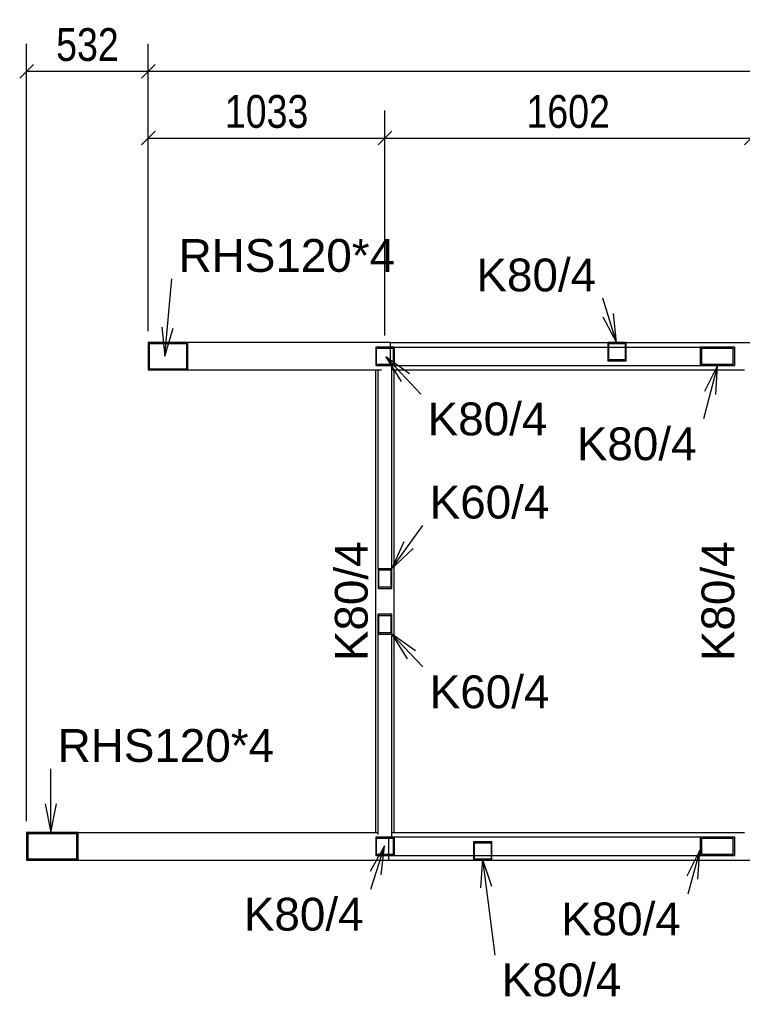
# Model space of a CAD drawing. Header units: millimetres. Extents: x 30 to 208467, y 44 to 15445.
# Tile 10 of 61: x 62788 to 65945, y 2303 to 6602. Entities that reach past the tile are written whole.
import ezdxf

# ---------------------------------------------------------------- set-up
doc = ezdxf.new("R2010")
doc.units = ezdxf.units.MM
doc.styles.add('Arial', font='ARIAL.TTF', dxfattribs={"height": 0.2})
doc.styles.add('Arial Narrow', font='ARIALN.TTF', dxfattribs={"height": 0.2})

# ---------------------------------------------------------------- blocks, each defined once
blk = doc.blocks.new('Part-33518 - 33475')
at = {"color": 7}
for p, q in [((64343.4, 3052.6), (64343.4, 5072.6)), ((64423.4, 3052.6), (64423.4, 5072.6))]:
    blk.add_line(p, q, dxfattribs=at)
blk = doc.blocks.new('Part-33519 - 33475')
h = blk.add_hatch(color=6)
h.paths.add_polyline_path([(64423.4, 3032.6), (64343.4, 3032.6), (64343.4, 2952.6), (64423.4, 2952.6)])
h.paths.add_polyline_path([(64347.4, 2956.6), (64347.4, 3028.6), (64419.4, 3028.6), (64419.4, 2956.6)])
at = {"color": 7}
for p, q in [((64423.4, 3032.6), (64343.4, 3032.6)), ((64343.4, 3032.6), (64343.4, 2952.6)), ((64347.4, 2956.6), (64347.4, 3028.6)), ((64347.4, 3028.6), (64419.4, 3028.6)), ((64419.4, 3028.6), (64419.4, 2956.6)), ((64423.4, 2952.6), (64423.4, 3032.6)), ((64343.4, 2952.6), (64423.4, 2952.6)), ((64419.4, 2956.6), (64347.4, 2956.6))]:
    blk.add_line(p, q, dxfattribs=at)
blk = doc.blocks.new('Part-33524 - 33475')
h = blk.add_hatch(color=6)
h.paths.add_polyline_path([(65911.5, 3032.6), (65760.5, 3032.6), (65760.5, 2952.6), (65911.5, 2952.6)])
h.paths.add_polyline_path([(65768, 2956.6), (65768, 3028.6), (65904, 3028.6), (65904, 2956.6)])
at = {"color": 7}
for p, q in [((65760.5, 3032.6), (64424.4, 3032.6)), ((64424.4, 3032.6), (64424.4, 2952.6)), ((65911.5, 3032.6), (65760.5, 3032.6)), ((65760.5, 3032.6), (65760.5, 2952.6)), ((65768, 2956.6), (65768, 3028.6)), ((65768, 3028.6), (65904, 3028.6)), ((65904, 3028.6), (65904, 2956.6)), ((65911.5, 2952.6), (65911.5, 3032.6)), ((64424.4, 2952.6), (64771.1, 2952.6)), ((64775.1, 2952.6), (64847.1, 2952.6)), ((64851.1, 2952.6), (65760.5, 2952.6)), ((65760.5, 2952.6), (65911.5, 2952.6)), ((65904, 2956.6), (65768, 2956.6))]:
    blk.add_line(p, q, dxfattribs=at)
blk = doc.blocks.new('Part-33525 - 33475')
h = blk.add_hatch(color=6)
h.paths.add_polyline_path([(63044.1, 3052.6), (62817.5, 3052.6), (62817.5, 2932.6), (63044.1, 2932.6)])
h.paths.add_polyline_path([(62825.1, 2936.6), (62825.1, 3048.6), (63036.6, 3048.6), (63036.6, 2936.6)])
at = {"color": 7}
for p, q in [((63044.1, 3052.6), (62817.5, 3052.6)), ((62817.5, 3052.6), (62817.5, 2932.6)), ((63044.1, 3052.6), (64353.4, 3052.6)), ((63044.1, 2932.6), (63044.1, 3052.6)), ((62825.1, 2936.6), (62825.1, 3048.6)), ((62825.1, 3048.6), (63036.6, 3048.6)), ((63036.6, 3048.6), (63036.6, 2936.6)), ((64400.5, 3032.6), (64400.5, 3033.6)), ((64400.5, 2956.6), (64400.5, 3028.6)), ((62817.5, 2932.6), (63044.1, 2932.6)), ((63036.6, 2936.6), (62825.1, 2936.6)), ((63044.1, 2932.6), (64400.5, 2932.6)), ((64400.5, 2932.6), (64400.5, 2952.6))]:
    blk.add_line(p, q, dxfattribs=at)
blk = doc.blocks.new('Part-33531 - 33475')
h = blk.add_hatch(color=6)
h.paths.add_polyline_path([(63523.2, 5192.6), (63349.7, 5192.6), (63349.7, 5072.6), (63523.2, 5072.6)])
h.paths.add_polyline_path([(63355.5, 5076.6), (63355.5, 5188.6), (63517.4, 5188.6), (63517.4, 5076.6)])
at = {"color": 7}
for p, q in [((63523.2, 5192.6), (63349.7, 5192.6)), ((63349.7, 5192.6), (63349.7, 5072.6)), ((63355.5, 5076.6), (63355.5, 5188.6)), ((63355.5, 5188.6), (63517.4, 5188.6)), ((63517.4, 5188.6), (63517.4, 5076.6)), ((64407.5, 5192.6), (63523.2, 5192.6)), ((63523.2, 5072.6), (63523.2, 5192.6)), ((64407.5, 5172.6), (64407.5, 5192.6)), ((64407.5, 5096.6), (64407.5, 5168.6)), ((63517.4, 5076.6), (63355.5, 5076.6)), ((64407.5, 5091.6), (64407.5, 5092.6)), ((63349.7, 5072.6), (63523.2, 5072.6)), ((63523.2, 5072.6), (64368.8, 5072.6))]:
    blk.add_line(p, q, dxfattribs=at)
blk = doc.blocks.new('Part-33541 - 33475')
h = blk.add_hatch(color=6)
h.paths.add_polyline_path([(64423.4, 5172.6), (64343.4, 5172.6), (64343.4, 5092.6), (64423.4, 5092.6)])
h.paths.add_polyline_path([(64347.4, 5096.6), (64347.4, 5168.6), (64419.4, 5168.6), (64419.4, 5096.6)])
at = {"color": 7}
for p, q in [((64423.4, 5172.6), (64343.4, 5172.6)), ((64343.4, 5172.6), (64343.4, 5092.6)), ((64347.4, 5096.6), (64347.4, 5168.6)), ((64347.4, 5168.6), (64419.4, 5168.6)), ((64419.4, 5168.6), (64419.4, 5096.6)), ((64423.4, 5092.6), (64423.4, 5172.6)), ((64343.4, 5092.6), (64423.4, 5092.6)), ((64419.4, 5096.6), (64347.4, 5096.6))]:
    blk.add_line(p, q, dxfattribs=at)
blk = doc.blocks.new('Part-33563 - 33475')
h = blk.add_hatch(color=6)
h.paths.add_polyline_path([(64413.4, 4007.1), (64353.4, 4007.1), (64353.4, 3919.2), (64413.4, 3919.2)])
h.paths.add_polyline_path([(64357.4, 3925), (64357.4, 4001.2), (64409.4, 4001.2), (64409.4, 3925)])
at = {"color": 7}
for p, q in [((64353.4, 3919.2), (64353.4, 4007.1)), ((64413.4, 4007.1), (64353.4, 4007.1)), ((64357.4, 3925), (64357.4, 4001.2)), ((64357.4, 4001.2), (64409.4, 4001.2)), ((64409.4, 4001.2), (64409.4, 3925)), ((64413.4, 3919.2), (64413.4, 4007.1)), ((64353.4, 3044.4), (64353.4, 3919.2)), ((64353.4, 3919.2), (64413.4, 3919.2)), ((64409.4, 3925), (64357.4, 3925)), ((64413.4, 3033.6), (64413.4, 3919.2)), ((64369.5, 3033.6), (64413.4, 3033.6))]:
    blk.add_line(p, q, dxfattribs=at)
blk = doc.blocks.new('Part-33564 - 33475')
h = blk.add_hatch(color=6)
h.paths.add_polyline_path([(64413.4, 4206.1), (64353.4, 4206.1), (64353.4, 4118.2), (64413.4, 4118.2)])
h.paths.add_polyline_path([(64357.4, 4124.1), (64357.4, 4200.2), (64409.4, 4200.2), (64409.4, 4124.1)])
at = {"color": 7}
for p, q in [((64387.3, 5091.6), (64413.4, 5091.6)), ((64413.4, 4206.1), (64413.4, 5091.6)), ((64353.4, 4206.1), (64353.4, 5072.6)), ((64353.4, 4206.1), (64413.4, 4206.1)), ((64353.4, 4206.1), (64353.4, 4118.2)), ((64357.4, 4124.1), (64357.4, 4200.2)), ((64357.4, 4200.2), (64409.4, 4200.2)), ((64409.4, 4200.2), (64409.4, 4124.1)), ((64413.4, 4118.2), (64413.4, 4206.1)), ((64353.4, 4118.2), (64413.4, 4118.2)), ((64409.4, 4124.1), (64357.4, 4124.1))]:
    blk.add_line(p, q, dxfattribs=at)
blk = doc.blocks.new('Part-33669 - 33475')
at = {"color": 7}
for p, q in [((64413.4, 3052.6), (65954.9, 3052.6)), ((66014.9, 3052.6), (67556.4, 3052.6)), ((67616.4, 3052.6), (68789.7, 3052.6)), ((68920.4, 3052.6), (69087.4, 3052.6)), ((64400.5, 3032.6), (64400.5, 3033.6)), ((64400.5, 2956.6), (64400.5, 3028.6)), ((64400.5, 2932.6), (64400.5, 2952.6)), ((64400.5, 2932.6), (64771.1, 2932.6)), ((64851.1, 2932.6), (68789.7, 2932.6)), ((68920.4, 2932.6), (69087.4, 2932.6))]:
    blk.add_line(p, q, dxfattribs=at)
blk = doc.blocks.new('Part-33687 - 33475')
at = {"color": 7}
for p, q in [((64407.5, 5172.6), (64407.5, 5192.6)), ((64407.5, 5192.6), (65357.1, 5192.6)), ((64407.5, 5096.6), (64407.5, 5168.6)), ((65437.1, 5192.6), (68789.7, 5192.6)), ((68920.4, 5192.6), (69087.4, 5192.6)), ((64407.5, 5091.6), (64407.5, 5092.6)), ((64413.4, 5072.6), (65954.9, 5072.6)), ((66014.9, 5072.6), (67556.4, 5072.6)), ((67616.4, 5072.6), (68789.7, 5072.6)), ((68920.4, 5072.6), (69087.4, 5072.6))]:
    blk.add_line(p, q, dxfattribs=at)
blk = doc.blocks.new('Part-33784 - 33475')
h = blk.add_hatch(color=6)
h.paths.add_polyline_path([(65911.5, 5172.6), (65760.5, 5172.6), (65760.5, 5092.6), (65911.5, 5092.6)])
h.paths.add_polyline_path([(65768, 5096.6), (65768, 5168.6), (65904, 5168.6), (65904, 5096.6)])
at = {"color": 7}
for p, q in [((64424.4, 5172.6), (65357.1, 5172.6)), ((64424.4, 5172.6), (64424.4, 5092.6)), ((65361.1, 5172.6), (65433.1, 5172.6)), ((65437.1, 5172.6), (65760.5, 5172.6)), ((65911.5, 5172.6), (65760.5, 5172.6)), ((65760.5, 5172.6), (65760.5, 5092.6)), ((65768, 5096.6), (65768, 5168.6)), ((65768, 5168.6), (65904, 5168.6)), ((65904, 5168.6), (65904, 5096.6)), ((65911.5, 5092.6), (65911.5, 5172.6)), ((64424.4, 5092.6), (65760.5, 5092.6)), ((65760.5, 5092.6), (65911.5, 5092.6)), ((65904, 5096.6), (65768, 5096.6))]:
    blk.add_line(p, q, dxfattribs=at)
blk = doc.blocks.new('Part-58736 - 33475')
h = blk.add_hatch(color=6)
h.paths.add_polyline_path([(64851.1, 3012.6), (64771.1, 3012.6), (64771.1, 2932.6), (64851.1, 2932.6)])
h.paths.add_polyline_path([(64775.1, 2936.6), (64775.1, 3008.6), (64847.1, 3008.6), (64847.1, 2936.6)])
at = {"color": 7}
for p, q in [((64851.1, 3012.6), (64771.1, 3012.6)), ((64771.1, 3012.6), (64771.1, 2932.6)), ((64851.1, 2932.6), (64851.1, 3012.6)), ((64775.1, 2936.6), (64775.1, 3008.6)), ((64775.1, 3008.6), (64847.1, 3008.6)), ((64847.1, 3008.6), (64847.1, 2936.6)), ((64771.1, 2932.6), (64851.1, 2932.6)), ((64847.1, 2936.6), (64775.1, 2936.6))]:
    blk.add_line(p, q, dxfattribs=at)
blk = doc.blocks.new('Part-58739 - 33475')
h = blk.add_hatch(color=6)
h.paths.add_polyline_path([(65437.1, 5192.6), (65357.1, 5192.6), (65357.1, 5112.6), (65437.1, 5112.6)])
h.paths.add_polyline_path([(65361.1, 5116.6), (65361.1, 5188.6), (65433.1, 5188.6), (65433.1, 5116.6)])
at = {"color": 7}
for p, q in [((65437.1, 5192.6), (65357.1, 5192.6)), ((65357.1, 5192.6), (65357.1, 5112.6)), ((65361.1, 5116.6), (65361.1, 5188.6)), ((65361.1, 5188.6), (65433.1, 5188.6)), ((65433.1, 5188.6), (65433.1, 5116.6)), ((65437.1, 5112.6), (65437.1, 5192.6)), ((65433.1, 5116.6), (65361.1, 5116.6)), ((65357.1, 5112.6), (65437.1, 5112.6))]:
    blk.add_line(p, q, dxfattribs=at)
blk = doc.blocks.new('StraightDimension-38040 - 33475')
at = {"color": 174}
for p, q in [((63350, 5242.6), (63350, 6497.2)), ((63380, 6407.2), (63320, 6347.2)), ((63350, 6377.2), (81983.5, 6377.2))]:
    blk.add_line(p, q, dxfattribs=at)
blk = doc.blocks.new('StraightDimension-58892 - 33475')
at = {"color": 174}
for p, q in [((63350, 5242.6), (63350, 6205.1)), ((64383.4, 5222.6), (64383.4, 6205.1)), ((63380, 6115.1), (63320, 6055.1)), ((64353.4, 6055.1), (64413.4, 6115.1)), ((63350, 6085.1), (64383.4, 6085.1))]:
    blk.add_line(p, q, dxfattribs=at)
at = {"color": 30, "style": 'Arial Narrow'}
blk.add_text('1033', height=143.16, dxfattribs=at).set_placement((63684.3, 6130.1))
blk = doc.blocks.new('StraightDimension-58891 - 33475')
at = {"color": 174}
for p, q in [((64383.4, 5222.6), (64383.4, 6205.1)), ((65984.9, 5218.6), (65984.9, 6205.1)), ((64413.4, 6115.1), (64353.4, 6055.1)), ((65954.9, 6055.1), (66014.9, 6115.1)), ((64383.4, 6085.1), (65984.9, 6085.1))]:
    blk.add_line(p, q, dxfattribs=at)
at = {"color": 30, "style": 'Arial Narrow'}
blk.add_text('1602', height=143.16, dxfattribs=at).set_placement((65001.8, 6130.1))
blk = doc.blocks.new('StraightDimension-38041 - 33475')
at = {"color": 174}
for p, q in [((62818, 3102.6), (62818, 6497.2)), ((63350, 5242.6), (63350, 6497.2)), ((62848, 6407.2), (62788, 6347.2)), ((63320, 6347.2), (63380, 6407.2)), ((62818, 6377.2), (63350, 6377.2))]:
    blk.add_line(p, q, dxfattribs=at)
at = {"color": 30, "style": 'Arial Narrow'}
blk.add_text('532', height=143.16, dxfattribs=at).set_placement((62947.3, 6422.2))
blk = doc.blocks.new('Mark-33911 - 33475')
at = {"color": 136}
for p, q in [((62924, 3052.6), (62924, 3331.4)), ((62899, 3177.6), (62924, 3052.6)), ((62924, 3052.6), (62949, 3177.6))]:
    blk.add_line(p, q, dxfattribs=at)
at = {"color": 30, "style": 'Arial'}
blk.add_text('RHS120*4', height=143.26, dxfattribs=at).set_placement((62954, 3361.4))
blk = doc.blocks.new('Mark-33894 - 33475')
at = {"color": 30, "style": 'Arial'}
blk.add_text('K80/4', height=143.26, rotation=90.0002, dxfattribs=at).set_placement((65909.9, 3801.2))
blk = doc.blocks.new('Mark-33906 - 33475')
at = {"color": 30, "style": 'Arial'}
blk.add_text('K80/4', height=143.26, rotation=90.0002, dxfattribs=at).set_placement((64308.4, 3801.2))
blk = doc.blocks.new('Mark-33907 - 33475')
at = {"color": 136}
for p, q in [((64381.7, 2994.4), (64319.4, 2883.2)), ((64381.7, 2994.4), (64320.2, 2804.7)), ((64366.9, 2867.8), (64381.7, 2994.4))]:
    blk.add_line(p, q, dxfattribs=at)
at = {"color": 30, "style": 'Arial'}
blk.add_text('K80/4', height=143.26, dxfattribs=at).set_placement((63767.4, 2624.7))
blk = doc.blocks.new('Mark-33910 - 33475')
at = {"color": 136}
for p, q in [((65760, 2976.3), (65702.3, 2862.7)), ((65760, 2976.3), (65706.3, 2784)), ((65750.4, 2849.2), (65760, 2976.3))]:
    blk.add_line(p, q, dxfattribs=at)
at = {"color": 30, "style": 'Arial'}
blk.add_text('K80/4', height=143.26, dxfattribs=at).set_placement((65153.4, 2604))
blk = doc.blocks.new('Mark-33915 - 33475')
at = {"color": 136}
for p, q in [((63422.7, 5132.6), (63452.5, 5471.1)), ((63408.8, 5259.3), (63422.7, 5132.6)), ((63422.7, 5132.6), (63458.6, 5255))]:
    blk.add_line(p, q, dxfattribs=at)
at = {"color": 30, "style": 'Arial'}
blk.add_text('RHS120*4', height=143.26, dxfattribs=at).set_placement((63482.5, 5501.1))
blk = doc.blocks.new('Mark-33925 - 33475')
at = {"color": 136}
for p, q in [((64388.2, 5130.4), (64540.2, 4967.3)), ((64388.2, 5130.4), (64455.1, 5021.9)), ((64491.7, 5056), (64388.2, 5130.4))]:
    blk.add_line(p, q, dxfattribs=at)
at = {"color": 30, "style": 'Arial'}
blk.add_text('K80/4', height=143.26, dxfattribs=at).set_placement((64570.2, 4787.3))
blk = doc.blocks.new('Mark-33928 - 33475')
at = {"color": 136}
for p, q in [((64413.4, 3919.2), (64549.4, 3775.7)), ((64413.4, 3919.2), (64481.3, 3811.2)), ((64517.5, 3845.6), (64413.4, 3919.2))]:
    blk.add_line(p, q, dxfattribs=at)
at = {"color": 30, "style": 'Arial'}
blk.add_text('K60/4', height=143.26, dxfattribs=at).set_placement((64579.4, 3595.7))
blk = doc.blocks.new('Mark-33929 - 33475')
at = {"color": 136}
for p, q in [((64413.4, 4206.4), (64549, 4394)), ((64466.4, 4322.4), (64413.4, 4206.4)), ((64413.4, 4206.4), (64506.9, 4293.1))]:
    blk.add_line(p, q, dxfattribs=at)
at = {"color": 30, "style": 'Arial'}
blk.add_text('K60/4', height=143.26, dxfattribs=at).set_placement((64579, 4424))
blk = doc.blocks.new('Mark-33980 - 33475')
at = {"color": 136}
for p, q in [((65836.5, 5092.6), (65774.7, 4858.8)), ((65836.5, 5092.6), (65780.4, 4978.2)), ((65828.7, 4965.4), (65836.5, 5092.6))]:
    blk.add_line(p, q, dxfattribs=at)
at = {"color": 30, "style": 'Arial'}
blk.add_text('K80/4', height=143.26, dxfattribs=at).set_placement((65221.9, 4678.8))
blk = doc.blocks.new('Mark-58777 - 33475')
at = {"color": 136}
for p, q in [((64809.4, 2938.4), (64800.5, 2811.2)), ((64809.4, 2938.4), (64863.3, 2517.8)), ((64850.1, 2817.6), (64809.4, 2938.4))]:
    blk.add_line(p, q, dxfattribs=at)
at = {"color": 30, "style": 'Arial'}
blk.add_text('K80/4', height=143.26, dxfattribs=at).set_placement((64893.3, 2337.8))
blk = doc.blocks.new('Mark-58778 - 33475')
at = {"color": 136}
for p, q in [((65395.4, 5192.6), (65336.2, 5385.9)), ((65334.9, 5304.8), (65395.4, 5192.6)), ((65395.4, 5192.6), (65382.7, 5319.5))]:
    blk.add_line(p, q, dxfattribs=at)
at = {"color": 30, "style": 'Arial'}
blk.add_text('K80/4', height=143.26, dxfattribs=at).set_placement((64783.4, 5415.9))

msp = doc.modelspace()

# ---------------------------------------------------------------- block references
for name in ['StraightDimension-38041 - 33475', 'StraightDimension-38040 - 33475', 'StraightDimension-58892 - 33475', 'StraightDimension-58891 - 33475', 'Mark-33915 - 33475', 'Mark-58778 - 33475', 'Part-33531 - 33475', 'Part-33541 - 33475', 'Part-33687 - 33475', 'Part-33784 - 33475', 'Part-58739 - 33475', 'Mark-33925 - 33475', 'Part-33564 - 33475', 'Mark-33980 - 33475', 'Part-33518 - 33475', 'Mark-33929 - 33475', 'Mark-33906 - 33475', 'Mark-33894 - 33475', 'Part-33563 - 33475', 'Mark-33928 - 33475', 'Mark-33911 - 33475', 'Part-33525 - 33475', 'Part-33669 - 33475', 'Part-33519 - 33475', 'Part-33524 - 33475', 'Part-58736 - 33475', 'Mark-33907 - 33475', 'Mark-33910 - 33475', 'Mark-58777 - 33475']:
    msp.add_blockref(name, (0, 0))

doc.saveas('drawing.dxf')
